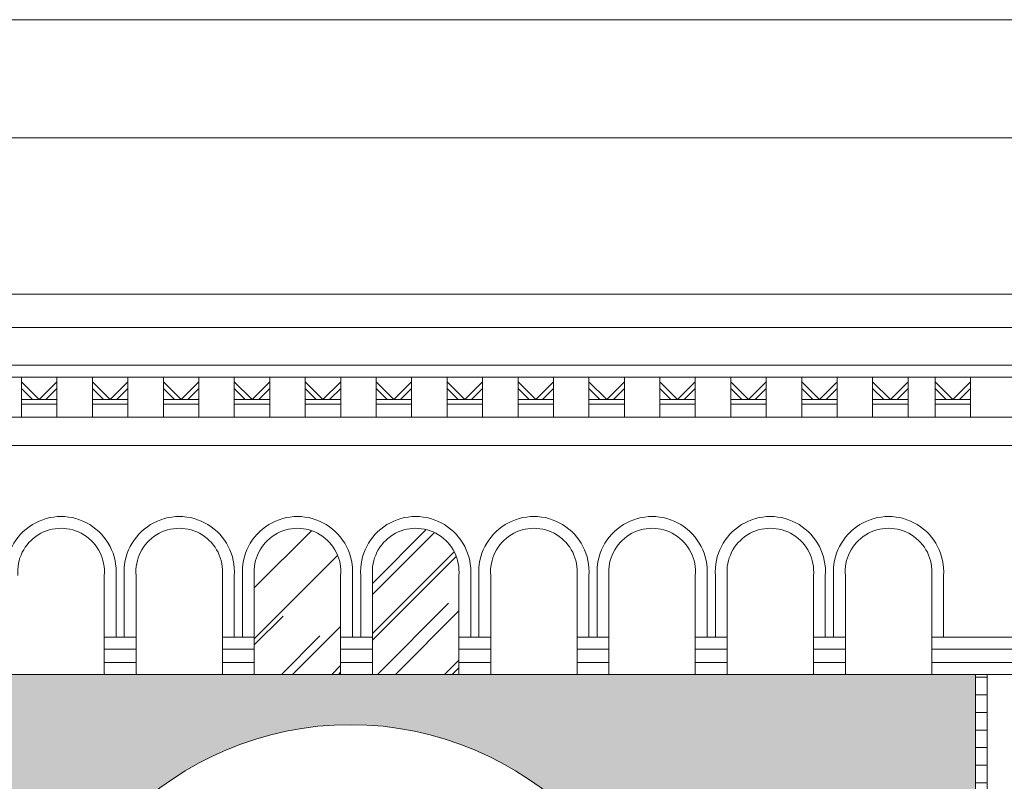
# Model space of a CAD drawing. Header units: millimetres. Extents: x -5254 to 173417, y -28809 to -6400.
# Tile 179 of 256: x 130499 to 130916, y -18029 to -17707. Entities that reach past the tile are written whole.
import ezdxf

# ---------------------------------------------------------------- set-up
doc = ezdxf.new("R2010")
doc.units = ezdxf.units.MM
for name, color, linetype, lineweight in [('mre_cegła', 7, 'Continuous', 5), ('mre_cienka', 7, 'Continuous', 15), ('mre_cienkie', 7, 'Continuous', 9), ('mre_szyby', 7, 'Continuous', 13), ('mre_tabela', 7, 'Continuous', 20), ('mre_ściany', 7, 'Continuous', 20)]:
    doc.layers.add(name, color=color, linetype=linetype, lineweight=lineweight)
pattern_1 = [(0, (103653.629, -20518.6184), (0, 7.451598), []), (90, (103653.629, -20518.618), (-11.176, 7.451598), [7.451598, -7.451598])]

msp = doc.modelspace()

# ---------------------------------------------------------------- hatches: boundary and pattern name
at = {"layer": 'mre_cegła'}
h = msp.add_hatch(dxfattribs=at)
h.set_pattern_fill('AR-BRSTD', color=256, scale=0.11)
h.set_pattern_definition(pattern_1)
h.paths.add_polyline_path([(130361.99, -18464.55), (129199.99, -18464.55), (129199.99, -18972.05), (129606.8, -18972.05), (129591.89, -18954.05), (129606.8, -18954.05), (129606.8, -18972.05), (130361.99, -18972.05)])
h.paths.add_polyline_path([(129968.58, -18654.19), (129968.58, -18679.16), (129958.58, -18679.16), (129958.58, -18871.05), (129968.08, -18871.05), (129968.08, -18892.05), (129943.58, -18892.05), (129943.58, -18886.05), (129933.49, -18886.05), (129928.49, -18886.05), (129792.49, -18886.05), (129787.58, -18886.05), (129777.58, -18886.05), (129777.58, -18892.05), (129753.08, -18892.05), (129753.08, -18871.05), (129762.58, -18871.05), (129762.58, -18679.16), (129752.58, -18679.16), (129752.58, -18654.19, -0.343883)], flags=16)
h.paths.add_polyline_path([(129943.49, -18679.09), (129943.49, -18679.16, 0.326659), (129777.49, -18679.16), (129777.49, -18679.23, -0.32666)], flags=0)
h.paths.add_polyline_path([(129928.49, -18687.05), (129928.49, -18881.05), (129792.49, -18881.05), (129792.49, -18687.05, -0.294118)], flags=0)
h.paths.add_polyline_path([(129596.58, -18654.19), (129596.58, -18679.16), (129586.58, -18679.16), (129586.58, -18871.05), (129596.08, -18871.05), (129596.08, -18892.05), (129571.58, -18892.05), (129571.58, -18886.05), (129561.49, -18886.05), (129556.49, -18886.05), (129420.49, -18886.05), (129415.58, -18886.05), (129405.58, -18886.05), (129405.58, -18892.05), (129381.08, -18892.05), (129381.08, -18871.05), (129390.58, -18871.05), (129390.58, -18679.16), (129380.58, -18679.16), (129380.58, -18654.19, -0.343883)], flags=16)
h.paths.add_polyline_path([(129855.49, -18742.33), (129865.49, -18742.33), (129865.49, -18744.33), (129855.49, -18744.33)], flags=0)
h.paths.add_polyline_path([(129571.49, -18679.16, 0.326659), (129405.49, -18679.16), (129405.49, -18679.23, -0.32666), (129571.49, -18679.09)], flags=0)
h.paths.add_polyline_path([(129556.49, -18687.05), (129556.49, -18881.05), (129420.49, -18881.05), (129420.49, -18687.05, -0.294118)], flags=0)
h.paths.add_polyline_path([(129865.49, -18754.33), (129865.49, -18756.33), (129855.49, -18756.33), (129855.49, -18754.33)], flags=0)
h.paths.add_polyline_path([(129493.49, -18742.33), (129493.49, -18744.33), (129483.49, -18744.33), (129483.49, -18742.33)], flags=0)
h.paths.add_polyline_path([(129493.49, -18754.33), (129493.49, -18756.33), (129483.49, -18756.33), (129483.49, -18754.33)], flags=0)
h.paths.add_polyline_path([(129614.36, -18886.05), (129599.45, -18868.05), (129614.36, -18868.05)], flags=16)
h.paths.add_polyline_path([(130122.58, -18654.19, -0.343883), (130338.58, -18654.19), (130338.58, -18679.16), (130328.58, -18679.16), (130328.58, -18871.05), (130338.08, -18871.05), (130338.08, -18892.05), (130313.58, -18892.05), (130313.58, -18886.05), (130303.49, -18886.05), (130298.49, -18886.05), (130162.49, -18886.05), (130157.58, -18886.05), (130147.58, -18886.05), (130147.58, -18892.05), (130123.08, -18892.05), (130123.08, -18871.05), (130132.58, -18871.05), (130132.58, -18679.16), (130122.58, -18679.16)], flags=16)
h.paths.add_polyline_path([(130313.49, -18679.09), (130313.49, -18679.16, 0.326659), (130147.49, -18679.16), (130147.49, -18679.23, -0.32666)], flags=0)
h.paths.add_polyline_path([(130162.49, -18687.05, -0.294118), (130298.49, -18687.05), (130298.49, -18881.05), (130162.49, -18881.05)], flags=0)
h.paths.add_polyline_path([(130235.49, -18742.33), (130235.49, -18744.33), (130225.49, -18744.33), (130225.49, -18742.33)], flags=0)
h.paths.add_polyline_path([(130235.49, -18754.33), (130235.49, -18756.33), (130225.49, -18756.33), (130225.49, -18754.33)], flags=0)
h.paths.add_polyline_path([(132107.49, -18464.55), (130923.49, -18464.55), (130923.49, -18972.05), (132107.49, -18972.05)])
h.paths.add_polyline_path([(131185.08, -18654.19), (131185.08, -18679.16), (131175.08, -18679.16), (131175.08, -18871.05), (131184.58, -18871.05), (131184.58, -18892.05), (131160.08, -18892.05), (131160.08, -18886.05), (131149.99, -18886.05), (131144.99, -18886.05), (131008.99, -18886.05), (131004.08, -18886.05), (130994.08, -18886.05), (130994.08, -18892.05), (130969.58, -18892.05), (130969.58, -18871.05), (130979.08, -18871.05), (130979.08, -18679.16), (130969.08, -18679.16), (130969.08, -18654.19, -0.343883)], flags=16)
h.paths.add_polyline_path([(131159.99, -18679.09), (131159.99, -18679.16, 0.326659), (130993.99, -18679.16), (130993.99, -18679.23, -0.32666)], flags=0)
h.paths.add_polyline_path([(131144.99, -18687.05), (131144.99, -18881.05), (131008.99, -18881.05), (131008.99, -18687.05, -0.294118)], flags=0)
h.paths.add_polyline_path([(131071.99, -18742.33), (131081.99, -18742.33), (131081.99, -18744.33), (131071.99, -18744.33)], flags=0)
h.paths.add_polyline_path([(131081.99, -18754.33), (131081.99, -18756.33), (131071.99, -18756.33), (131071.99, -18754.33)], flags=0)
h.paths.add_polyline_path([(131339.08, -18654.19, -0.343883), (131555.08, -18654.19), (131555.08, -18679.16), (131545.08, -18679.16), (131545.08, -18871.05), (131554.58, -18871.05), (131554.58, -18892.05), (131530.08, -18892.05), (131530.08, -18886.05), (131519.99, -18886.05), (131514.99, -18886.05), (131378.99, -18886.05), (131374.08, -18886.05), (131364.08, -18886.05), (131364.08, -18892.05), (131339.58, -18892.05), (131339.58, -18871.05), (131349.08, -18871.05), (131349.08, -18679.16), (131339.08, -18679.16)], flags=16)
h.paths.add_polyline_path([(131529.99, -18679.09), (131529.99, -18679.16, 0.326659), (131363.99, -18679.16), (131363.99, -18679.23, -0.32666)], flags=0)
h.paths.add_polyline_path([(131378.99, -18687.05, -0.294118), (131514.99, -18687.05), (131514.99, -18881.05), (131378.99, -18881.05)], flags=0)
h.paths.add_polyline_path([(131451.99, -18742.33), (131451.99, -18744.33), (131441.99, -18744.33), (131441.99, -18742.33)], flags=0)
h.paths.add_polyline_path([(131451.99, -18754.33), (131451.99, -18756.33), (131441.99, -18756.33), (131441.99, -18754.33)], flags=0)
h.paths.add_polyline_path([(131711.08, -18654.19, -0.343883), (131927.08, -18654.19), (131927.08, -18679.16), (131917.08, -18679.16), (131917.08, -18871.05), (131926.58, -18871.05), (131926.58, -18892.05), (131902.08, -18892.05), (131902.08, -18886.05), (131891.99, -18886.05), (131886.99, -18886.05), (131750.99, -18886.05), (131746.08, -18886.05), (131736.08, -18886.05), (131736.08, -18892.05), (131711.58, -18892.05), (131711.58, -18871.05), (131721.08, -18871.05), (131721.08, -18679.16), (131711.08, -18679.16)], flags=16)
h.paths.add_polyline_path([(131901.99, -18679.09), (131901.99, -18679.16, 0.326659), (131735.99, -18679.16), (131735.99, -18679.23, -0.32666)], flags=0)
h.paths.add_polyline_path([(131750.99, -18687.05, -0.294118), (131886.99, -18687.05), (131886.99, -18881.05), (131750.99, -18881.05)], flags=0)
h.paths.add_polyline_path([(131823.99, -18742.33), (131823.99, -18744.33), (131813.99, -18744.33), (131813.99, -18742.33)], flags=0)
h.paths.add_polyline_path([(131823.99, -18754.33), (131823.99, -18756.33), (131813.99, -18756.33), (131813.99, -18754.33)], flags=0)
h.paths.add_polyline_path([(131937.17, -18865.55), (131952.08, -18865.55), (131952.08, -18883.55)], flags=16)
h.paths.add_polyline_path([(131929.61, -18951.55), (131944.52, -18951.55), (131944.52, -18969.55)], flags=16)
h.paths.add_polyline_path([(132107.49, -17983.88), (130923.49, -17983.88), (130923.49, -18452.55), (132107.49, -18452.55)])
h.paths.add_polyline_path([(131212.5, -18233.78), (131160.08, -18233.78), (131160.08, -18428.62), (131097.08, -18428.62), (131097.08, -18238.78), (131087.08, -18238.78), (131087.08, -18428.62, -0.256629), (131067.08, -18428.62), (131067.08, -18238.78), (131057.08, -18238.78), (131057.08, -18428.62), (130994.08, -18428.62), (130994.08, -18233.78), (130941.67, -18233.78, -0.552546), (131077.08, -18182.22, -0.552546)], flags=16)
h.paths.add_polyline_path([(131447.08, -18182.22, -0.552546), (131582.5, -18233.78), (131530.08, -18233.78), (131530.08, -18428.62), (131467.08, -18428.62), (131467.08, -18238.78), (131457.08, -18238.78), (131457.08, -18428.62, -0.256629), (131437.08, -18428.62), (131437.08, -18238.78), (131427.08, -18238.78), (131427.08, -18428.62), (131364.08, -18428.62), (131364.08, -18233.78), (131311.67, -18233.78, -0.552546)], flags=16)
h.paths.add_polyline_path([(131819.08, -18182.22, -0.552546), (131954.5, -18233.78), (131902.08, -18233.78), (131902.08, -18428.62), (131839.08, -18428.62), (131839.08, -18238.78), (131829.08, -18238.78), (131829.08, -18428.62, -0.256629), (131809.08, -18428.62), (131809.08, -18238.78), (131799.08, -18238.78), (131799.08, -18428.62), (131736.08, -18428.62), (131736.08, -18233.78), (131683.67, -18233.78, -0.552546)], flags=16)
h.paths.add_polyline_path([(131919.54, -18410.62), (131934.44, -18410.62), (131934.44, -18428.62)], flags=16)
h.paths.add_polyline_path([(130361.99, -17983.88), (129199.99, -17983.88), (129199.99, -18452.55), (130361.99, -18452.55), (130361.99, -18233.78), (130313.58, -18233.78), (130313.58, -18428.62), (130250.58, -18428.62), (130250.58, -18238.78), (130240.58, -18238.78), (130240.58, -18428.62, -0.256629), (130220.58, -18428.62), (130220.58, -18238.78), (130210.58, -18238.78), (130210.58, -18428.62), (130147.58, -18428.62), (130147.58, -18233.78), (130095.17, -18233.78, -0.552546), (130230.58, -18182.22, -0.498751), (130361.99, -18219.94)])
h.paths.add_polyline_path([(129996, -18233.78), (129943.58, -18233.78), (129943.58, -18428.62), (129880.58, -18428.62), (129880.58, -18238.78), (129870.58, -18238.78), (129870.58, -18428.62, -0.256629), (129850.58, -18428.62), (129850.58, -18238.78), (129840.58, -18238.78), (129840.58, -18428.62), (129777.58, -18428.62), (129777.58, -18233.78), (129725.17, -18233.78, -0.552546), (129860.58, -18182.22, -0.552546)], flags=16)
h.paths.add_polyline_path([(129624, -18233.78), (129571.58, -18233.78), (129571.58, -18428.62), (129508.58, -18428.62), (129508.58, -18238.78), (129498.58, -18238.78), (129498.58, -18428.62, -0.256629), (129478.58, -18428.62), (129478.58, -18238.78), (129468.58, -18238.78), (129468.58, -18428.62), (129405.58, -18428.62), (129405.58, -18233.78), (129353.17, -18233.78, -0.552546), (129488.58, -18182.22, -0.552546)], flags=16)
h.paths.add_polyline_path([(129603.94, -18410.62), (129603.94, -18428.62), (129589.04, -18410.62)], flags=16)
h.paths.add_polyline_path([(131614.3, -18436.18), (131679.52, -18436.18), (131679.52, -18414), (131614.3, -18414)], flags=24)
h.paths.add_polyline_path([(131934.49, -18412.25), (131999.7, -18412.25), (131999.7, -18390.07), (131934.49, -18390.07)], flags=24)
h.paths.add_polyline_path([(129283.8, -18436.18), (129349.02, -18436.18), (129349.02, -18414), (129283.8, -18414)], flags=24)
h.paths.add_polyline_path([(129603.99, -18412.25), (129669.2, -18412.25), (129669.2, -18390.07), (129603.99, -18390.07)], flags=24)
h = msp.add_hatch(dxfattribs=at)
h.set_pattern_fill('AR-BRSTD', color=256, scale=0.11)
h.set_pattern_definition(pattern_1)
h.paths.add_polyline_path([(130592.71, -18191.88), (130566.71, -18191.88), (130566.71, -18261.88), (130592.71, -18261.88)], flags=17)
h.paths.add_polyline_path([(130632.71, -18191.88), (130606.71, -18191.88), (130606.71, -18261.88), (130632.71, -18261.88)], flags=17)
h.paths.add_polyline_path([(130672.71, -18191.88), (130646.71, -18191.88), (130646.71, -18261.88), (130672.71, -18261.88)], flags=17)
h.paths.add_polyline_path([(130712.71, -18191.88), (130686.71, -18191.88), (130686.71, -18261.88), (130712.71, -18261.88)], flags=17)
h.paths.add_polyline_path([(130903.49, -17983.88), (130381.99, -17983.88), (130381.99, -18972.05), (130537.71, -18972.05), (130537.71, -18899.88), (130537.71, -18170.32), (130504.4, -18170.32), (130504.4, -18139.88, -1), (130773.84, -18139.88), (130773.84, -18169.88), (130740.99, -18169.88), (130740.99, -18899.88), (130740.99, -18972.05), (130903.49, -18972.05)])
h.paths.add_polyline_path([(130740.99, -18285.88), (130713.99, -18285.88), (130713.99, -18584.88), (130718.99, -18584.88), (130718.99, -18589.88), (130559.71, -18589.88), (130559.71, -18584.88), (130564.71, -18584.88), (130564.71, -18285.88), (130537.71, -18285.88), (130537.71, -18793, -0.099439), (130623.67, -18768.78), (130621.99, -18746.87, -0.038256), (130659.99, -18746.87), (130658.32, -18768.78, -0.095348), (130740.99, -18791.36)], flags=17)
h.paths.add_polyline_path([(130903.49, -19009.82), (130740.99, -19009.82), (130740.99, -19040.82), (130903.49, -19040.82)])
h.paths.add_polyline_path([(130903.49, -19071.82), (130740.99, -19071.82), (130740.99, -19102.82), (130903.49, -19102.82)])
h.paths.add_polyline_path([(130903.49, -19133.82), (130740.99, -19133.82), (130740.99, -19164.82), (130903.49, -19164.82)])
h.paths.add_polyline_path([(130903.49, -19195.82), (130740.99, -19195.82), (130740.99, -19226.82), (130903.49, -19226.82)])
h.paths.add_polyline_path([(130903.49, -19257.82), (130740.99, -19257.82), (130740.99, -19288.82), (130903.49, -19288.82)])
h.paths.add_polyline_path([(130903.49, -19319.82), (130740.99, -19319.82), (130740.99, -19350.82), (130903.49, -19350.82)])
h.paths.add_polyline_path([(130537.71, -19319.82), (130381.99, -19319.82), (130381.99, -19350.82), (130537.71, -19350.82)])
h.paths.add_polyline_path([(130537.71, -19257.82), (130381.99, -19257.82), (130381.99, -19288.82), (130537.71, -19288.82)])
h.paths.add_polyline_path([(130537.71, -19195.82), (130381.99, -19195.82), (130381.99, -19226.82), (130537.71, -19226.82)])
h.paths.add_polyline_path([(130537.71, -19133.82), (130381.99, -19133.82), (130381.99, -19164.82), (130537.71, -19164.82)])
h.paths.add_polyline_path([(130537.71, -19071.82), (130381.99, -19071.82), (130381.99, -19102.82), (130537.71, -19102.82)])
h.paths.add_polyline_path([(130537.71, -19009.82), (130381.99, -19009.82), (130381.99, -19040.82), (130537.71, -19040.82)])
at = {"layer": 'mre_cienka'}
h = msp.add_hatch(dxfattribs=at)
h.set_pattern_fill('AR-BRSTD', color=256, scale=0.11)
h.set_pattern_definition(pattern_1)
h.paths.add_polyline_path([(130908.49, -17983.88), (130903.49, -17983.88), (130903.49, -18452.55), (130908.49, -18452.55)])
at = {"layer": 'mre_szyby'}
h = msp.add_hatch(dxfattribs=at)
h.set_pattern_fill('AR-RROOF', color=256, angle=45)
h.set_pattern_definition([(45, (103653.63, -20518.618), (21.552615, 57.47364), [381, -50.8, 127, -25.4]), (45, (103668.536, -20485.75), (-41.847994, 5.92697), [76.2, -8.382, 152.4, -19.05]), (45, (103647.343, -20494.372), (81.36112, 105.428207), [203.2, -35.56, 101.6, -25.4])])
h.paths.add_polyline_path([(130684.97, -17942.11, 1.09589), (130648.47, -17942.11), (130648.47, -17983.88), (130684.97, -17983.88)])
h.paths.add_polyline_path([(130634.97, -17942.11, 1.09589), (130598.47, -17942.11), (130598.47, -17983.88), (130634.97, -17983.88)])

# ---------------------------------------------------------------- linework, layer by layer
at = {"layer": 'mre_cienka'}
for points in [[(129199.99, -17823.11), (132107.49, -17823.11)], [(129199.99, -17837.11), (132107.49, -17837.11)], [(130908.49, -18879.88), (130908.49, -17983.88)]]:
    msp.add_lwpolyline(points, dxfattribs=at)
at = {"layer": 'mre_cienkie'}
for points in [[(132107.49, -17837.11), (129199.99, -17837.11)], [(132107.49, -17853.11), (129199.99, -17853.11)], [(132107.49, -17858.11), (129199.99, -17858.11)], [(130499.99, -17875.11), (130499.99, -17858.11)], [(130499.99, -17860.11), (130507.49, -17867.61)], [(130514.99, -17860.11), (130507.49, -17867.61)], [(130514.99, -17875.11), (130514.99, -17858.11)], [(130529.99, -17875.11), (130529.99, -17858.11)], [(130529.99, -17860.11), (130537.49, -17867.61)], [(130544.99, -17860.11), (130537.49, -17867.61)], [(130544.99, -17875.11), (130544.99, -17858.11)], [(130559.99, -17875.11), (130559.99, -17858.11)], [(130559.99, -17860.11), (130567.49, -17867.61)], [(130574.99, -17860.11), (130567.49, -17867.61)], [(130574.99, -17875.11), (130574.99, -17858.11)], [(130589.99, -17875.11), (130589.99, -17858.11)], [(130589.99, -17860.11), (130597.49, -17867.61)], [(130604.99, -17860.11), (130597.49, -17867.61)], [(130604.99, -17875.11), (130604.99, -17858.11)], [(130619.99, -17875.11), (130619.99, -17858.11)], [(130619.99, -17860.11), (130627.49, -17867.61)], [(130634.99, -17860.11), (130627.49, -17867.61)], [(130634.99, -17875.11), (130634.99, -17858.11)], [(130649.99, -17875.11), (130649.99, -17858.11)], [(130649.99, -17860.11), (130657.49, -17867.61)], [(130664.99, -17860.11), (130657.49, -17867.61)], [(130664.99, -17875.11), (130664.99, -17858.11)], [(130679.99, -17875.11), (130679.99, -17858.11)], [(130679.99, -17860.11), (130687.49, -17867.61)], [(130694.99, -17860.11), (130687.49, -17867.61)], [(130694.99, -17875.11), (130694.99, -17858.11)], [(130709.99, -17875.11), (130709.99, -17858.11)], [(130709.99, -17860.11), (130717.49, -17867.61)], [(130724.99, -17860.11), (130717.49, -17867.61)], [(130724.99, -17875.11), (130724.99, -17858.11)], [(130739.99, -17875.11), (130739.99, -17858.11)], [(130739.99, -17860.11), (130747.49, -17867.61)], [(130754.99, -17860.11), (130747.49, -17867.61)], [(130754.99, -17875.11), (130754.99, -17858.11)], [(130769.99, -17875.11), (130769.99, -17858.11)], [(130769.99, -17860.11), (130777.49, -17867.61)], [(130784.99, -17860.11), (130777.49, -17867.61)], [(130784.99, -17875.11), (130784.99, -17858.11)], [(130799.99, -17875.11), (130799.99, -17858.11)], [(130799.99, -17860.11), (130807.49, -17867.61)], [(130814.99, -17860.11), (130807.49, -17867.61)], [(130814.99, -17875.11), (130814.99, -17858.11)], [(130829.99, -17875.11), (130829.99, -17858.11)], [(130829.99, -17860.11), (130837.49, -17867.61)], [(130844.99, -17860.11), (130837.49, -17867.61)], [(130844.99, -17875.11), (130844.99, -17858.11)], [(130859.99, -17875.11), (130859.99, -17858.11)], [(130859.99, -17860.11), (130867.49, -17867.61)], [(130874.99, -17860.11), (130867.49, -17867.61)], [(130874.99, -17875.11), (130874.99, -17858.11)], [(130886.44, -17875.11), (130886.44, -17858.11)], [(130886.44, -17860.11), (130893.94, -17867.61)], [(130901.44, -17860.11), (130893.94, -17867.61)], [(130901.44, -17875.11), (130901.44, -17858.11)], [(130499.99, -17862.93), (130504.66, -17867.61)], [(130514.99, -17862.93), (130510.32, -17867.61)], [(130529.99, -17862.93), (130534.66, -17867.61)], [(130544.99, -17862.93), (130540.32, -17867.61)], [(130559.99, -17862.93), (130564.66, -17867.61)], [(130574.99, -17862.93), (130570.32, -17867.61)], [(130589.99, -17862.93), (130594.66, -17867.61)], [(130604.99, -17862.93), (130600.32, -17867.61)], [(130619.99, -17862.93), (130624.66, -17867.61)], [(130634.99, -17862.93), (130630.32, -17867.61)], [(130649.99, -17862.93), (130654.66, -17867.61)], [(130664.99, -17862.93), (130660.32, -17867.61)], [(130679.99, -17862.93), (130684.66, -17867.61)], [(130694.99, -17862.93), (130690.32, -17867.61)], [(130709.99, -17862.93), (130714.66, -17867.61)], [(130724.99, -17862.93), (130720.32, -17867.61)], [(130739.99, -17862.93), (130744.66, -17867.61)], [(130754.99, -17862.93), (130750.32, -17867.61)], [(130769.99, -17862.93), (130774.66, -17867.61)], [(130784.99, -17862.93), (130780.32, -17867.61)], [(130799.99, -17862.93), (130804.66, -17867.61)], [(130814.99, -17862.93), (130810.32, -17867.61)], [(130829.99, -17862.93), (130834.66, -17867.61)], [(130844.99, -17862.93), (130840.32, -17867.61)], [(130859.99, -17862.93), (130864.66, -17867.61)], [(130874.99, -17862.93), (130870.32, -17867.61)], [(130886.44, -17862.93), (130891.11, -17867.61)], [(130901.44, -17862.93), (130896.76, -17867.61)], [(130507.49, -17867.61), (130499.99, -17867.61)], [(130507.49, -17867.61), (130514.99, -17867.61)], [(130537.49, -17867.61), (130529.99, -17867.61)], [(130537.49, -17867.61), (130544.99, -17867.61)], [(130567.49, -17867.61), (130559.99, -17867.61)], [(130567.49, -17867.61), (130574.99, -17867.61)], [(130597.49, -17867.61), (130589.99, -17867.61)], [(130597.49, -17867.61), (130604.99, -17867.61)], [(130627.49, -17867.61), (130619.99, -17867.61)], [(130627.49, -17867.61), (130634.99, -17867.61)], [(130657.49, -17867.61), (130649.99, -17867.61)], [(130657.49, -17867.61), (130664.99, -17867.61)], [(130687.49, -17867.61), (130679.99, -17867.61)], [(130687.49, -17867.61), (130694.99, -17867.61)], [(130717.49, -17867.61), (130709.99, -17867.61)], [(130717.49, -17867.61), (130724.99, -17867.61)], [(130747.49, -17867.61), (130739.99, -17867.61)], [(130747.49, -17867.61), (130754.99, -17867.61)], [(130777.49, -17867.61), (130769.99, -17867.61)], [(130777.49, -17867.61), (130784.99, -17867.61)], [(130807.49, -17867.61), (130799.99, -17867.61)], [(130807.49, -17867.61), (130814.99, -17867.61)], [(130837.49, -17867.61), (130829.99, -17867.61)], [(130837.49, -17867.61), (130844.99, -17867.61)], [(130867.49, -17867.61), (130859.99, -17867.61)], [(130867.49, -17867.61), (130874.99, -17867.61)], [(130893.94, -17867.61), (130886.44, -17867.61)], [(130893.94, -17867.61), (130901.44, -17867.61)], [(130507.49, -17869.61), (130499.99, -17869.61)], [(130507.49, -17869.61), (130514.99, -17869.61)], [(130537.49, -17869.61), (130529.99, -17869.61)], [(130537.49, -17869.61), (130544.99, -17869.61)], [(130567.49, -17869.61), (130559.99, -17869.61)], [(130567.49, -17869.61), (130574.99, -17869.61)], [(130597.49, -17869.61), (130589.99, -17869.61)], [(130597.49, -17869.61), (130604.99, -17869.61)], [(130627.49, -17869.61), (130619.99, -17869.61)], [(130627.49, -17869.61), (130634.99, -17869.61)], [(130657.49, -17869.61), (130649.99, -17869.61)], [(130657.49, -17869.61), (130664.99, -17869.61)], [(130687.49, -17869.61), (130679.99, -17869.61)], [(130687.49, -17869.61), (130694.99, -17869.61)], [(130717.49, -17869.61), (130709.99, -17869.61)], [(130717.49, -17869.61), (130724.99, -17869.61)], [(130747.49, -17869.61), (130739.99, -17869.61)], [(130747.49, -17869.61), (130754.99, -17869.61)], [(130777.49, -17869.61), (130769.99, -17869.61)], [(130777.49, -17869.61), (130784.99, -17869.61)], [(130807.49, -17869.61), (130799.99, -17869.61)], [(130807.49, -17869.61), (130814.99, -17869.61)], [(130837.49, -17869.61), (130829.99, -17869.61)], [(130837.49, -17869.61), (130844.99, -17869.61)], [(130867.49, -17869.61), (130859.99, -17869.61)], [(130867.49, -17869.61), (130874.99, -17869.61)], [(130893.94, -17869.61), (130886.44, -17869.61)], [(130893.94, -17869.61), (130901.44, -17869.61)], [(132107.49, -17875.11), (129199.99, -17875.11)], [(132107.49, -17887.11), (129199.99, -17887.11)], [(130534.97, -17942.11), (130534.97, -17983.88)], [(130539.97, -17942.11), (130539.97, -17968.21)], [(130539.97, -17942.11), (130539.97, -17968.21)], [(130543.47, -17942.11), (130543.47, -17968.21)], [(130543.47, -17942.11), (130543.47, -17968.21)], [(130548.47, -17983.88), (130548.47, -17942.11)], [(130548.47, -17983.88), (130548.47, -17942.11)], [(130584.97, -17942.11), (130584.97, -17983.88)], [(130584.97, -17942.11), (130584.97, -17983.88)], [(130589.97, -17942.11), (130589.97, -17968.21)], [(130589.97, -17942.11), (130589.97, -17968.21)], [(130593.47, -17942.11), (130593.47, -17968.21)], [(130598.47, -17983.88), (130598.47, -17942.11)], [(130634.97, -17942.11), (130634.97, -17983.88)], [(130634.97, -17942.11), (130634.97, -17983.88)], [(130639.97, -17942.11), (130639.97, -17968.21)], [(130639.97, -17942.11), (130639.97, -17968.21)], [(130643.47, -17942.11), (130643.47, -17968.21)], [(130643.47, -17942.11), (130643.47, -17968.21)], [(130648.47, -17983.88), (130648.47, -17942.11)], [(130648.47, -17983.88), (130648.47, -17942.11)], [(130684.97, -17942.11), (130684.97, -17983.88)], [(130684.97, -17942.11), (130684.97, -17983.88)], [(130689.97, -17942.11), (130689.97, -17968.21)], [(130689.97, -17942.11), (130689.97, -17968.21)], [(130693.47, -17942.11), (130693.47, -17968.21)], [(130698.47, -17983.88), (130698.47, -17942.11)], [(130734.97, -17942.11), (130734.97, -17983.88)], [(130739.97, -17942.11), (130739.97, -17968.21)], [(130739.97, -17942.11), (130739.97, -17968.21)], [(130743.47, -17942.11), (130743.47, -17968.21)], [(130743.47, -17942.11), (130743.47, -17968.21)], [(130748.47, -17983.88), (130748.47, -17942.11)], [(130748.47, -17983.88), (130748.47, -17942.11)], [(130784.97, -17942.11), (130784.97, -17983.88)], [(130784.97, -17942.11), (130784.97, -17983.88)], [(130789.97, -17942.11), (130789.97, -17968.21)], [(130789.97, -17942.11), (130789.97, -17968.21)], [(130793.47, -17942.11), (130793.47, -17968.21)], [(130798.47, -17983.88), (130798.47, -17942.11)], [(130834.97, -17942.11), (130834.97, -17983.88)], [(130834.97, -17942.11), (130834.97, -17983.88)], [(130839.97, -17942.11), (130839.97, -17968.21)], [(130839.97, -17942.11), (130839.97, -17968.21)], [(130843.47, -17942.11), (130843.47, -17968.21)], [(130843.47, -17942.11), (130843.47, -17968.21)], [(130848.47, -17983.88), (130848.47, -17942.11)], [(130848.47, -17983.88), (130848.47, -17942.11)], [(130884.97, -17942.11), (130884.97, -17983.88)], [(130884.97, -17942.11), (130884.97, -17983.88)], [(130889.97, -17942.11), (130889.97, -17968.21)], [(130889.97, -17942.11), (130889.97, -17968.21)], [(130534.97, -17968.21), (130534.97, -17983.88)], [(130534.97, -17968.21), (130534.97, -17983.88)], [(130534.97, -17968.21), (130534.97, -17983.88)], [(130534.97, -17968.21), (130534.97, -17983.88)], [(130534.97, -17968.21), (130534.97, -17983.88)], [(130539.97, -17968.21), (130534.97, -17968.21)], [(130539.97, -17968.21), (130543.47, -17968.21)], [(130539.97, -17968.21), (130543.47, -17968.21)], [(130543.47, -17968.21), (130548.47, -17968.21)], [(130543.47, -17968.21), (130548.47, -17968.21)], [(130584.97, -17968.21), (130584.97, -17983.88)], [(130584.97, -17968.21), (130584.97, -17983.88)], [(130584.97, -17968.21), (130584.97, -17983.88)], [(130584.97, -17968.21), (130584.97, -17983.88)], [(130584.97, -17968.21), (130584.97, -17983.88)], [(130589.97, -17968.21), (130584.97, -17968.21)], [(130584.97, -17968.21), (130584.97, -17983.88)], [(130584.97, -17968.21), (130584.97, -17983.88)], [(130584.97, -17968.21), (130584.97, -17983.88)], [(130584.97, -17968.21), (130584.97, -17983.88)], [(130584.97, -17968.21), (130584.97, -17983.88)], [(130589.97, -17968.21), (130584.97, -17968.21)], [(130589.97, -17968.21), (130593.47, -17968.21)], [(130593.47, -17968.21), (130598.47, -17968.21)], [(130634.97, -17968.21), (130634.97, -17983.88)], [(130634.97, -17968.21), (130634.97, -17983.88)], [(130634.97, -17968.21), (130634.97, -17983.88)], [(130634.97, -17968.21), (130634.97, -17983.88)], [(130634.97, -17968.21), (130634.97, -17983.88)], [(130639.97, -17968.21), (130634.97, -17968.21)], [(130634.97, -17968.21), (130634.97, -17983.88)], [(130634.97, -17968.21), (130634.97, -17983.88)], [(130634.97, -17968.21), (130634.97, -17983.88)], [(130634.97, -17968.21), (130634.97, -17983.88)], [(130634.97, -17968.21), (130634.97, -17983.88)], [(130639.97, -17968.21), (130634.97, -17968.21)], [(130639.97, -17968.21), (130643.47, -17968.21)], [(130639.97, -17968.21), (130643.47, -17968.21)], [(130643.47, -17968.21), (130648.47, -17968.21)], [(130643.47, -17968.21), (130648.47, -17968.21)], [(130684.97, -17968.21), (130684.97, -17983.88)], [(130684.97, -17968.21), (130684.97, -17983.88)], [(130684.97, -17968.21), (130684.97, -17983.88)], [(130684.97, -17968.21), (130684.97, -17983.88)], [(130684.97, -17968.21), (130684.97, -17983.88)], [(130689.97, -17968.21), (130684.97, -17968.21)], [(130684.97, -17968.21), (130684.97, -17983.88)], [(130684.97, -17968.21), (130684.97, -17983.88)], [(130684.97, -17968.21), (130684.97, -17983.88)], [(130684.97, -17968.21), (130684.97, -17983.88)], [(130684.97, -17968.21), (130684.97, -17983.88)], [(130689.97, -17968.21), (130684.97, -17968.21)], [(130689.97, -17968.21), (130693.47, -17968.21)], [(130693.47, -17968.21), (130698.47, -17968.21)], [(130734.97, -17968.21), (130734.97, -17983.88)], [(130734.97, -17968.21), (130734.97, -17983.88)], [(130734.97, -17968.21), (130734.97, -17983.88)], [(130734.97, -17968.21), (130734.97, -17983.88)], [(130734.97, -17968.21), (130734.97, -17983.88)], [(130739.97, -17968.21), (130734.97, -17968.21)], [(130739.97, -17968.21), (130743.47, -17968.21)], [(130739.97, -17968.21), (130743.47, -17968.21)], [(130743.47, -17968.21), (130748.47, -17968.21)], [(130743.47, -17968.21), (130748.47, -17968.21)], [(130784.97, -17968.21), (130784.97, -17983.88)], [(130784.97, -17968.21), (130784.97, -17983.88)], [(130784.97, -17968.21), (130784.97, -17983.88)], [(130784.97, -17968.21), (130784.97, -17983.88)], [(130784.97, -17968.21), (130784.97, -17983.88)], [(130789.97, -17968.21), (130784.97, -17968.21)], [(130784.97, -17968.21), (130784.97, -17983.88)], [(130784.97, -17968.21), (130784.97, -17983.88)], [(130784.97, -17968.21), (130784.97, -17983.88)], [(130784.97, -17968.21), (130784.97, -17983.88)], [(130784.97, -17968.21), (130784.97, -17983.88)], [(130789.97, -17968.21), (130784.97, -17968.21)], [(130789.97, -17968.21), (130793.47, -17968.21)], [(130793.47, -17968.21), (130798.47, -17968.21)], [(130834.97, -17968.21), (130834.97, -17983.88)], [(130834.97, -17968.21), (130834.97, -17983.88)], [(130834.97, -17968.21), (130834.97, -17983.88)], [(130834.97, -17968.21), (130834.97, -17983.88)], [(130834.97, -17968.21), (130834.97, -17983.88)], [(130839.97, -17968.21), (130834.97, -17968.21)], [(130834.97, -17968.21), (130834.97, -17983.88)], [(130834.97, -17968.21), (130834.97, -17983.88)], [(130834.97, -17968.21), (130834.97, -17983.88)], [(130834.97, -17968.21), (130834.97, -17983.88)], [(130834.97, -17968.21), (130834.97, -17983.88)], [(130839.97, -17968.21), (130834.97, -17968.21)], [(130839.97, -17968.21), (130843.47, -17968.21)], [(130839.97, -17968.21), (130843.47, -17968.21)], [(130843.47, -17968.21), (130848.47, -17968.21)], [(130843.47, -17968.21), (130848.47, -17968.21)], [(130884.97, -17968.21), (130884.97, -17983.88)], [(130884.97, -17968.21), (130884.97, -17983.88)], [(130884.97, -17968.21), (130884.97, -17983.88)], [(130884.97, -17968.21), (130884.97, -17983.88)], [(130884.97, -17968.21), (130884.97, -17983.88)], [(130889.97, -17968.21), (130884.97, -17968.21)], [(130884.97, -17968.21), (130884.97, -17983.88)], [(130884.97, -17968.21), (130884.97, -17983.88)], [(130884.97, -17968.21), (130884.97, -17983.88)], [(130884.97, -17968.21), (130884.97, -17983.88)], [(130884.97, -17968.21), (130884.97, -17983.88)], [(130889.97, -17968.21), (130884.97, -17968.21)], [(130889.97, -17968.21), (130901.97, -17968.21)], [(130901.97, -17968.21), (130912.42, -17968.21)], [(130923.92, -17968.21), (130912.42, -17968.21)], [(130534.97, -17973.21), (130548.47, -17973.21)], [(130584.97, -17973.21), (130598.47, -17973.21)], [(130634.97, -17973.21), (130648.47, -17973.21)], [(130634.97, -17973.21), (130648.47, -17973.21)], [(130684.97, -17973.21), (130698.47, -17973.21)], [(130734.97, -17973.21), (130748.47, -17973.21)], [(130784.97, -17973.21), (130798.47, -17973.21)], [(130834.97, -17973.21), (130848.47, -17973.21)], [(130834.97, -17973.21), (130848.47, -17973.21)], [(130884.97, -17973.21), (130912.42, -17973.21)], [(130912.42, -17973.21), (130932.42, -17973.21)], [(130534.97, -17978.88), (130548.47, -17978.88)], [(130584.97, -17978.88), (130598.47, -17978.88)], [(130634.97, -17978.88), (130648.47, -17978.88)], [(130634.97, -17978.88), (130648.47, -17978.88)], [(130684.97, -17978.88), (130698.47, -17978.88)], [(130734.97, -17978.88), (130748.47, -17978.88)], [(130784.97, -17978.88), (130798.47, -17978.88)], [(130834.97, -17978.88), (130848.47, -17978.88)], [(130834.97, -17978.88), (130848.47, -17978.88)], [(130884.97, -17978.88), (130912.42, -17978.88)], [(130912.42, -17978.88), (130932.42, -17978.88)], [(130528.87, -17983.88), (129199.99, -17983.88)], [(129199.99, -17983.88), (132107.49, -17983.88)], [(130539.97, -17983.88), (130534.97, -17983.88)], [(130539.97, -17983.88), (130534.97, -17983.88)], [(130539.97, -17983.88), (130534.97, -17983.88)], [(130543.47, -17983.88), (130548.47, -17983.88)], [(130543.47, -17983.88), (130548.47, -17983.88)], [(130589.97, -17983.88), (130584.97, -17983.88)], [(130589.97, -17983.88), (130584.97, -17983.88)], [(130589.97, -17983.88), (130584.97, -17983.88)], [(130589.97, -17983.88), (130584.97, -17983.88)], [(130589.97, -17983.88), (130584.97, -17983.88)], [(130589.97, -17983.88), (130584.97, -17983.88)], [(130593.47, -17983.88), (130598.47, -17983.88)], [(130639.97, -17983.88), (130634.97, -17983.88)], [(130639.97, -17983.88), (130634.97, -17983.88)], [(130639.97, -17983.88), (130634.97, -17983.88)], [(130639.97, -17983.88), (130634.97, -17983.88)], [(130639.97, -17983.88), (130634.97, -17983.88)], [(130639.97, -17983.88), (130634.97, -17983.88)], [(130643.47, -17983.88), (130648.47, -17983.88)], [(130643.47, -17983.88), (130648.47, -17983.88)], [(130689.97, -17983.88), (130684.97, -17983.88)], [(130689.97, -17983.88), (130684.97, -17983.88)], [(130689.97, -17983.88), (130684.97, -17983.88)], [(130689.97, -17983.88), (130684.97, -17983.88)], [(130689.97, -17983.88), (130684.97, -17983.88)], [(130689.97, -17983.88), (130684.97, -17983.88)], [(130693.47, -17983.88), (130698.47, -17983.88)], [(130739.97, -17983.88), (130734.97, -17983.88)], [(130739.97, -17983.88), (130734.97, -17983.88)], [(130739.97, -17983.88), (130734.97, -17983.88)], [(130743.47, -17983.88), (130748.47, -17983.88)], [(130743.47, -17983.88), (130748.47, -17983.88)], [(130789.97, -17983.88), (130784.97, -17983.88)], [(130789.97, -17983.88), (130784.97, -17983.88)], [(130789.97, -17983.88), (130784.97, -17983.88)], [(130789.97, -17983.88), (130784.97, -17983.88)], [(130789.97, -17983.88), (130784.97, -17983.88)], [(130789.97, -17983.88), (130784.97, -17983.88)], [(130793.47, -17983.88), (130798.47, -17983.88)], [(130839.97, -17983.88), (130834.97, -17983.88)], [(130839.97, -17983.88), (130834.97, -17983.88)], [(130839.97, -17983.88), (130834.97, -17983.88)], [(130839.97, -17983.88), (130834.97, -17983.88)], [(130839.97, -17983.88), (130834.97, -17983.88)], [(130839.97, -17983.88), (130834.97, -17983.88)], [(130843.47, -17983.88), (130848.47, -17983.88)], [(130843.47, -17983.88), (130848.47, -17983.88)], [(130889.97, -17983.88), (130884.97, -17983.88)], [(130889.97, -17983.88), (130884.97, -17983.88)], [(130889.97, -17983.88), (130884.97, -17983.88)], [(130889.97, -17983.88), (130884.97, -17983.88)], [(130889.97, -17983.88), (130884.97, -17983.88)], [(130889.97, -17983.88), (130884.97, -17983.88)], [(130901.97, -17983.88), (130906.97, -17983.88)]]:
    msp.add_lwpolyline(points, dxfattribs=at)
for centre, radius, start, end in [((130516.72, -17940.42), 23.31, 355.8457, 184.1543), ((130566.72, -17940.42), 23.31, 355.8457, 184.1543), ((130566.72, -17940.42), 23.31, 355.8457, 184.1543), ((130616.72, -17940.42), 23.31, 355.8457, 184.1543), ((130666.72, -17940.42), 23.31, 355.8457, 184.1543), ((130666.72, -17940.42), 23.31, 355.8457, 184.1543), ((130716.72, -17940.42), 23.31, 355.8457, 184.1543), ((130766.72, -17940.42), 23.31, 355.8457, 184.1543), ((130766.72, -17940.42), 23.31, 355.8457, 184.1543), ((130816.72, -17940.42), 23.31, 355.8457, 184.1543), ((130866.72, -17940.42), 23.31, 355.8457, 184.1543), ((130866.72, -17940.42), 23.31, 355.8457, 184.1543), ((130516.72, -17940.43), 18.33, 354.7609, 185.2391), ((130566.72, -17940.43), 18.33, 354.7609, 185.2391), ((130566.72, -17940.43), 18.33, 354.7609, 185.2391), ((130616.72, -17940.43), 18.33, 354.7609, 185.2391), ((130666.72, -17940.43), 18.33, 354.7609, 185.2391), ((130666.72, -17940.43), 18.33, 354.7609, 185.2391), ((130716.72, -17940.43), 18.33, 354.7609, 185.2391), ((130766.72, -17940.43), 18.33, 354.7609, 185.2391), ((130766.72, -17940.43), 18.33, 354.7609, 185.2391), ((130816.72, -17940.43), 18.33, 354.7609, 185.2391), ((130866.72, -17940.43), 18.33, 354.7609, 185.2391), ((130866.72, -17940.43), 18.33, 354.7609, 185.2391), ((130639.12, -18139.88), 134.72, 0, 180)]:
    msp.add_arc(centre, radius, start, end, dxfattribs=at)
at = {"layer": 'mre_tabela'}
for points in [[(128926.44, -17706.96), (132925.96, -17706.96), (132925.96, -20676.96), (128926.44, -20676.96)], [(128976.44, -17756.96), (132875.96, -17756.96), (132875.96, -20626.96), (128976.44, -20626.96)]]:
    msp.add_lwpolyline(points, close=True, dxfattribs=at)
at = {"layer": 'mre_ściany'}
msp.add_lwpolyline([(130903.49, -19375.53), (130903.49, -17983.88)], dxfattribs=at)

doc.saveas('drawing.dxf')
